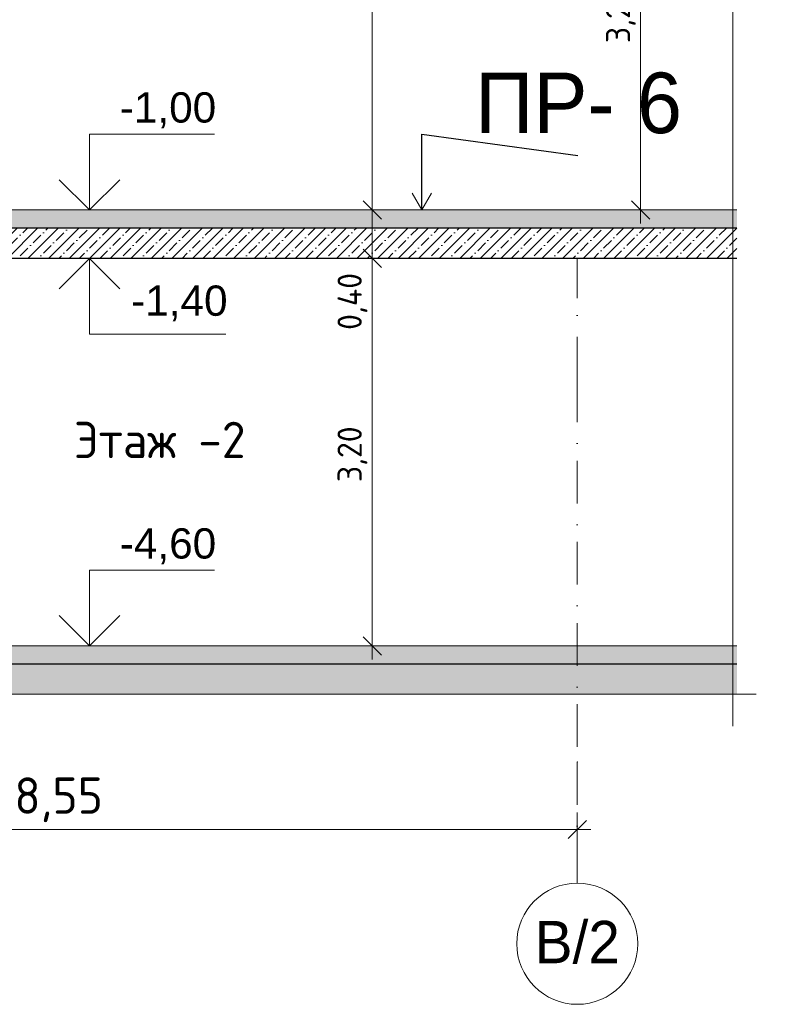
# Model space of a CAD drawing. Header units: millimetres. Extents: x -7244281 to -6598479, y 5719953 to 5938280.
# Tile 39 of 73: x -6705099 to -6698887, y 5720991 to 5729121. Entities that reach past the tile are written whole.
import ezdxf
from ezdxf.enums import TextEntityAlignment as Align

# ---------------------------------------------------------------- set-up
doc = ezdxf.new("R2010")
doc.units = ezdxf.units.MM
doc.header["$MEASUREMENT"] = 0
doc.linetypes.add('Штрихпунктирная', pattern=[670.277762, 352.777767, -176.388884, 0, -141.111112])
for name, color, linetype, lineweight in [('0_Ном._пера__120', 7, 'Continuous', 0), ('АР-Перекрытия_Приямки.АР_Ном._пера__1', 7, 'Continuous', 30), ('АР-Перекрытия_Приямки.АР_Ном._пера__101', 252, 'Continuous', 0), ('АР-Чертеж-Оси_Осевые размеры.АР_Ном._пера__120', 7, 'Continuous', 0), ('АР-Чертеж-Размеры.АР_Ном._пера__1', 7, 'Continuous', 0)]:
    doc.layers.add(name, color=color, linetype=linetype, lineweight=lineweight)
for name, color, linetype in [('АР-Перекрытия_Приямки.АР', 7, 'Continuous'), ('АР-Чертеж-Оси_Осевые размеры.АР', 7, 'Continuous'), ('АР-Чертеж-Размеры.АР', 7, 'Continuous')]:
    doc.layers.add(name, color=color, linetype=linetype)
doc.layers.add('АР-Перекрытия_Приямки.АР_Ном._пера__180', color=7, linetype='Continuous', lineweight=5, true_color=0xd6cda7)
doc.styles.add('РЎР“Р•РќР•Р\xa0Р\x98Р\xa0_РЎРўР\x98Р›Р¬_1', font='GOTHIC.TTF')
doc.styles.add('РЎР“Р•РќР•Р\xa0Р\x98Р\xa0_РЎРўР\x98Р›Р¬_2', font='GOST_Common.ttf')
doc.styles.add('РЎР“Р•РќР•Р\xa0Р\x98Р\xa0_РЎРўР\x98Р›Р¬_4', font='arial.ttf')
doc.linetypes.add('Линия Разрыва (копия)-001', pattern='A,0,[1,21 РЎРµС‡РµРЅРёРµ Рђ-Рђ; Р‘-Р‘; Р’-Р’1.Shx,S=7.936508,R=0,X=0,Y=0],-1000,0', length=1000)
doc.dimstyles.new('СГЕНЕРИР_СТИЛЬ__1', dxfattribs={"dimtxt": 300, "dimasz": 142.5, "dimexe": 0.18, "dimexo": 0.0625, "dimgap": 0, "dimtad": 1, "dimtih": 1, "dimtoh": 1, "dimlfac": 0.001, "dimzin": 0, "dimdsep": 46, "dimtxsty": 'РЎР“Р•РќР•Р\xa0Р\x98Р\xa0_РЎРўР\x98Р›Р¬_2', "dimblk": 'ARROWHEAD_6', "dimblk1": 'ARROWHEAD_6', "dimblk2": 'ARROWHEAD_6', "dimcen": 0.09, "dimclrd": 7, "dimclre": 7, "dimclrt": 7, "dimadec": 0, "dimazin": 0, "dimtfac": 1, "dimtdec": 4, "dimtmove": 0, "dimatfit": 3, "dimfxl": 1, "dimtolj": 1, "dimtzin": 0, "dimarcsym": 0})
doc.dimstyles.new('СГЕНЕРИР_СТИЛЬ__3', dxfattribs={"dimtxt": 200, "dimasz": 142.5, "dimexe": 0.18, "dimexo": 300000, "dimgap": 0, "dimtad": 1, "dimlfac": 0.001, "dimzin": 0, "dimdsep": 46, "dimtxsty": 'РЎР“Р•РќР•Р\xa0Р\x98Р\xa0_РЎРўР\x98Р›Р¬_2', "dimblk": 'ARROWHEAD_6', "dimblk1": 'ARROWHEAD_6', "dimblk2": 'ARROWHEAD_6', "dimcen": 0.09, "dimclrd": 7, "dimclre": 7, "dimclrt": 7, "dimadec": 0, "dimazin": 0, "dimtfac": 1, "dimtdec": 4, "dimtmove": 0, "dimatfit": 3, "dimfxl": 1, "dimtolj": 1, "dimtzin": 0, "dimarcsym": 0})
doc.dimstyles.new('СГЕНЕРИР_СТИЛЬ__4', dxfattribs={"dimtxt": 0.18, "dimasz": 152, "dimexe": 0.18, "dimexo": 0.0625, "dimgap": 0, "dimtad": 0, "dimtih": 1, "dimtoh": 1, "dimdec": 4, "dimzin": 0, "dimdsep": 46, "dimcen": 0.09, "dimadec": 0, "dimazin": 0, "dimtfac": 1, "dimtdec": 4, "dimtmove": 0, "dimatfit": 3, "dimldrblk": 'ARROWHEAD_14', "dimfxl": 1, "dimtolj": 1, "dimtzin": 0, "dimarcsym": 0})
pattern_1 = [(45, (-6165324.72, 5728549.97), (-84.852814, 84.852814), []), (45, (-6165367.14, 5728592.39), (-84.852814, 84.852814), [90, -30, 0, -30])]

# ---------------------------------------------------------------- blocks, each defined once
blk = doc.blocks.new('Элемент Разреза_29_3', base_point=(-6165324.7, 5728550))
at = {"layer": 'АР-Перекрытия_Приямки.АР_Ном._пера__101', "linetype": 'Continuous', "lineweight": 0}
h = blk.add_hatch(dxfattribs=at)
h.set_pattern_fill('ЖЕЛЕЗОБЕТОН__PROJECT__0003', color=252, style=0, pattern_type=2)
h.set_pattern_definition(pattern_1)
h.paths.add_polyline_path([(-6716680.9, 5723800), (-6716680.9, 5723550), (-6699179.1, 5723550), (-6699179.1, 5723800), (-6709720.1, 5723800), (-6709920.1, 5723800), (-6716380.9, 5723800)])
at = {"layer": 'АР-Перекрытия_Приямки.АР_Ном._пера__180', "linetype": 'Continuous', "lineweight": 0, "true_color": 0xf4f1e8}
blk.add_hatch(color=7, dxfattribs=at).paths.add_polyline_path([(-6699179.1, 5723950), (-6709720.1, 5723950), (-6709720.1, 5723800), (-6699179.1, 5723800)])
at = {"layer": 'АР-Перекрытия_Приямки.АР_Ном._пера__1', "color": 7, "linetype": 'Continuous', "lineweight": 0}
blk.add_line((-6699179.1, 5723950), (-6709720.1, 5723950), dxfattribs=at)
at = {"layer": 'АР-Перекрытия_Приямки.АР_Ном._пера__1', "color": 7, "linetype": 'Continuous', "lineweight": 30, "flags": 128}
blk.add_lwpolyline([(-6699179.1, 5723800), (-6709720.1, 5723800), (-6709920.1, 5723800), (-6716380.9, 5723800)], dxfattribs=at)
blk = doc.blocks.new('Элемент Разреза_36_3', base_point=(-6165324.7, 5728550))
at = {"layer": 'АР-Перекрытия_Приямки.АР_Ном._пера__101', "linetype": 'Continuous', "lineweight": 0}
h = blk.add_hatch(dxfattribs=at)
h.set_pattern_fill('ЖЕЛЕЗОБЕТОН__PROJECT__0003', color=252, style=0, pattern_type=2)
h.set_pattern_definition(pattern_1)
h.paths.add_polyline_path([(-6705547.6, 5727299.5), (-6706214.3, 5727339.5), (-6706214.3, 5727150), (-6699179.1, 5727150), (-6699179.1, 5727400), (-6705547.6, 5727400)])
at = {"layer": 'АР-Перекрытия_Приямки.АР_Ном._пера__180', "linetype": 'Continuous', "lineweight": 0, "true_color": 0xf4f1e8}
blk.add_hatch(color=7, dxfattribs=at).paths.add_polyline_path([(-6705547.6, 5727550), (-6705547.6, 5727400), (-6699179.1, 5727400), (-6699179.1, 5727550)])
at = {"layer": 'АР-Перекрытия_Приямки.АР_Ном._пера__1', "color": 7, "linetype": 'Continuous', "lineweight": 0}
for p, q in [((-6699179.1, 5727550), (-6705547.6, 5727550)), ((-6706214.4, 5727150), (-6706214.3, 5727150))]:
    blk.add_line(p, q, dxfattribs=at)
at = {"layer": 'АР-Перекрытия_Приямки.АР_Ном._пера__1', "color": 7, "linetype": 'Continuous', "lineweight": 30}
for p, q in [((-6699179.1, 5727400), (-6705547.6, 5727400)), ((-6706214.3, 5727339.5), (-6706214.3, 5727150)), ((-6699179.1, 5727150), (-6706214.3, 5727150))]:
    blk.add_line(p, q, dxfattribs=at)
blk = doc.blocks.new('Стандартный Маркер Сетки[9]_3', base_point=(-6700496.5, 5727150))
at = {"layer": 'АР-Чертеж-Оси_Осевые размеры.АР_Ном._пера__120', "color": 7, "linetype": 'Штрихпунктирная', "lineweight": 0}
for p, q in [((-6700496.5, 5726150), (-6700496.5, 5727150)), ((-6700496.5, 5726150), (-6700496.5, 5722990.8)), ((-6700496.5, 5722990.8), (-6700496.5, 5721990.8))]:
    blk.add_line(p, q, dxfattribs=at)
at = {"layer": 'АР-Чертеж-Оси_Осевые размеры.АР_Ном._пера__120', "color": 7, "linetype": 'Continuous', "lineweight": 0}
blk.add_circle((-6700496.5, 5721490.8), 500, dxfattribs=at)
at = {"layer": 'АР-Чертеж-Оси_Осевые размеры.АР_Ном._пера__120', "color": 7, "linetype": 'Штрихпунктирная', "lineweight": 0}
blk.add_point((-6700496.5, 5722990.8), dxfattribs=at)
blk.add_point((-6700496.5, 5722990.8), dxfattribs=at)
at = {"layer": 'АР-Чертеж-Оси_Осевые размеры.АР_Ном._пера__120', "color": 7, "lineweight": 0, "style": 'РЎР“Р•РќР•Р\xa0Р\x98Р\xa0_РЎРўР\x98Р›Р¬_1'}
blk.add_attdef('AC_MarkerText_1', text='', height=350, rotation=360, dxfattribs=at).set_placement((-6700496.5, 5721679.7), align=Align.TOP_CENTER)
blk = doc.blocks.new('Стандартный Маркер Сетки[16]_3', base_point=(-6700496.5, 5727150))
at = {"layer": 'АР-Чертеж-Оси_Осевые размеры.АР_Ном._пера__120', "color": 7, "linetype": 'Штрихпунктирная', "lineweight": 0}
for p, q in [((-6700496.5, 5726150), (-6700496.5, 5727150)), ((-6700496.5, 5726150), (-6700496.5, 5722990.8)), ((-6700496.5, 5722990.8), (-6700496.5, 5721990.8))]:
    blk.add_line(p, q, dxfattribs=at)
at = {"layer": 'АР-Чертеж-Оси_Осевые размеры.АР_Ном._пера__120', "color": 7, "linetype": 'Continuous', "lineweight": 0}
blk.add_circle((-6700496.5, 5721490.8), 500, dxfattribs=at)
at = {"layer": 'АР-Чертеж-Оси_Осевые размеры.АР_Ном._пера__120', "color": 7, "linetype": 'Штрихпунктирная', "lineweight": 0}
blk.add_point((-6700496.5, 5722990.8), dxfattribs=at)
blk.add_point((-6700496.5, 5722990.8), dxfattribs=at)
at = {"layer": 'АР-Чертеж-Оси_Осевые размеры.АР_Ном._пера__120', "color": 7, "lineweight": 0, "style": 'РЎР“Р•РќР•Р\xa0Р\x98Р\xa0_РЎРўР\x98Р›Р¬_1'}
blk.add_attdef('AC_MarkerText_1', text='', height=350, rotation=360, dxfattribs=at).set_placement((-6700496.5, 5721679.7), align=Align.TOP_CENTER)
blk = doc.blocks.new('Стандартный Маркер Сетки[17]_3', base_point=(-6700496.5, 5727150))
at = {"layer": 'АР-Чертеж-Оси_Осевые размеры.АР_Ном._пера__120', "color": 7, "linetype": 'Штрихпунктирная', "lineweight": 0}
for p, q in [((-6700496.5, 5726150), (-6700496.5, 5727150)), ((-6700496.5, 5726150), (-6700496.5, 5722990.8)), ((-6700496.5, 5722990.8), (-6700496.5, 5721990.8))]:
    blk.add_line(p, q, dxfattribs=at)
at = {"layer": 'АР-Чертеж-Оси_Осевые размеры.АР_Ном._пера__120', "color": 7, "linetype": 'Continuous', "lineweight": 0}
blk.add_circle((-6700496.5, 5721490.8), 500, dxfattribs=at)
at = {"layer": 'АР-Чертеж-Оси_Осевые размеры.АР_Ном._пера__120', "color": 7, "linetype": 'Штрихпунктирная', "lineweight": 0}
blk.add_point((-6700496.5, 5722990.8), dxfattribs=at)
blk.add_point((-6700496.5, 5722990.8), dxfattribs=at)
at = {"layer": 'АР-Чертеж-Оси_Осевые размеры.АР_Ном._пера__120', "color": 7, "lineweight": 0, "style": 'РЎР“Р•РќР•Р\xa0Р\x98Р\xa0_РЎРўР\x98Р›Р¬_1'}
blk.add_attdef('AC_MarkerText_1', text='', height=350, rotation=360, dxfattribs=at).set_placement((-6700496.5, 5721679.7), align=Align.TOP_CENTER)
blk = doc.blocks.new('Стандартный Маркер Сетки[18]_3', base_point=(-6700496.5, 5727150))
at = {"layer": 'АР-Чертеж-Оси_Осевые размеры.АР_Ном._пера__120', "color": 7, "linetype": 'Штрихпунктирная', "lineweight": 0}
for p, q in [((-6700496.5, 5726150), (-6700496.5, 5727150)), ((-6700496.5, 5726150), (-6700496.5, 5722990.8)), ((-6700496.5, 5722990.8), (-6700496.5, 5721990.8))]:
    blk.add_line(p, q, dxfattribs=at)
at = {"layer": 'АР-Чертеж-Оси_Осевые размеры.АР_Ном._пера__120', "color": 7, "linetype": 'Continuous', "lineweight": 0}
blk.add_circle((-6700496.5, 5721490.8), 500, dxfattribs=at)
at = {"layer": 'АР-Чертеж-Оси_Осевые размеры.АР_Ном._пера__120', "color": 7, "linetype": 'Штрихпунктирная', "lineweight": 0}
blk.add_point((-6700496.5, 5722990.8), dxfattribs=at)
blk.add_point((-6700496.5, 5722990.8), dxfattribs=at)
at = {"layer": 'АР-Чертеж-Оси_Осевые размеры.АР_Ном._пера__120', "color": 7, "lineweight": 0, "style": 'РЎР“Р•РќР•Р\xa0Р\x98Р\xa0_РЎРўР\x98Р›Р¬_1'}
blk.add_attdef('AC_MarkerText_1', text='', height=350, rotation=360, dxfattribs=at).set_placement((-6700496.5, 5721679.7), align=Align.TOP_CENTER)
blk = doc.blocks.new('Линейный Размер_5_3', base_point=(-6704522.8, 5723950))
at = {"layer": 'АР-Чертеж-Размеры.АР_Ном._пера__1', "color": 7, "linetype": 'Continuous', "lineweight": 0}
for p, q in [((-6704522.8, 5723950), (-6704522.8, 5724575)), ((-6704522.8, 5724575), (-6703491.3, 5724575)), ((-6704522.8, 5723950), (-6704772.8, 5724200)), ((-6704272.8, 5724200), (-6704522.8, 5723950)), ((-6704522.8, 5723950), (-6704710.3, 5723950)), ((-6704522.8, 5723950), (-6704335.3, 5723950))]:
    blk.add_line(p, q, dxfattribs=at)
at = {"layer": 'АР-Чертеж-Размеры.АР_Ном._пера__1', "color": 7, "lineweight": 0, "insert": (-6704272.8, 5724625), "char_height": 250, "attachment_point": 7, "style": 'РЎР“Р•РќР•Р\xa0Р\x98Р\xa0_РЎРўР\x98Р›Р¬_4'}
blk.add_mtext('\\A1;{\\pql;\\fArial|b0|i0|c204|p0;\\W1.000000;-4,60}', dxfattribs=at)
blk = doc.blocks.new('Линейный Размер_6_3', base_point=(-6704522.8, 5727150))
at = {"layer": 'АР-Чертеж-Размеры.АР_Ном._пера__1', "color": 7, "linetype": 'Continuous', "lineweight": 0}
for p, q in [((-6704522.8, 5727550), (-6704522.8, 5728175)), ((-6704522.8, 5728175), (-6703491.3, 5728175)), ((-6704522.8, 5727550), (-6704772.8, 5727800)), ((-6704272.8, 5727800), (-6704522.8, 5727550)), ((-6704522.8, 5727550), (-6704710.3, 5727550)), ((-6704522.8, 5727550), (-6704335.3, 5727550)), ((-6704522.8, 5727150), (-6704772.8, 5726900)), ((-6704522.8, 5727150), (-6704710.3, 5727150)), ((-6704522.8, 5727150), (-6704335.3, 5727150)), ((-6704272.8, 5726900), (-6704522.8, 5727150)), ((-6704522.8, 5727150), (-6704522.8, 5726525)), ((-6704522.8, 5726525), (-6703397.5, 5726525))]:
    blk.add_line(p, q, dxfattribs=at)
at = {"layer": 'АР-Чертеж-Размеры.АР_Ном._пера__1', "color": 7, "lineweight": 0, "char_height": 250, "attachment_point": 7, "style": 'РЎР“Р•РќР•Р\xa0Р\x98Р\xa0_РЎРўР\x98Р›Р¬_4'}
for s, insert in [('\\A1;{\\pql;\\fArial|b0|i0|c204|p0;\\W1.000000;-1,00}', (-6704272.8, 5728225)), ('\\A1;{\\pql;\\fArial|b0|i0|c204|p0;\\W1.000000;-1,40}', (-6704179, 5726629.8))]:
    blk.add_mtext(s, dxfattribs=dict(at, insert=insert))
blk = doc.blocks.new('*D130', base_point=(-6165324.7, 5728550))
at = {"layer": 'АР-Чертеж-Размеры.АР_Ном._пера__1', "color": 7, "linetype": 'Continuous', "lineweight": 0, "transparency": 16777216}
for p, q in [((-6709046.5, 5722293.7), (-6709046.5, 5722574.9)), ((-6700496.5, 5722293.7), (-6700496.5, 5722574.9)), ((-6708971.5, 5722509.3), (-6709121.5, 5722359.3)), ((-6700571.5, 5722359.3), (-6700421.5, 5722509.3)), ((-6709046.5, 5722434.3), (-6700496.5, 5722434.3)), ((-6700496.5, 5722434.3), (-6700384, 5722434.3))]:
    blk.add_line(p, q, dxfattribs=at)
at = {"layer": 'АР-Чертеж-Размеры.АР_Ном._пера__1', "color": 7, "lineweight": 0, "transparency": 16777216, "insert": (-6705142.6, 5722494.3), "char_height": 300, "attachment_point": 7, "style": 'РЎР“Р•РќР•Р\xa0Р\x98Р\xa0_РЎРўР\x98Р›Р¬_2'}
blk.add_mtext('\\A1;{\\pql;\\fGOST Common|b0|i0|c204|p0;\\W1.000000;8,55}', dxfattribs=at)
blk = doc.blocks.new('ARROWHEAD_6')
at = {"color": 0, "linetype": 'Continuous', "lineweight": 0}
for p, q in [((0, 0), (-1, 0)), ((-0.5, -0.5), (0.5, 0.5))]:
    blk.add_line(p, q, dxfattribs=at)
blk = doc.blocks.new('*D132', base_point=(-6165324.7, 5728550))
at = {"layer": 'АР-Чертеж-Размеры.АР_Ном._пера__1', "color": 7, "linetype": 'Continuous', "lineweight": 0, "transparency": 16777216}
for p, q in [((-6702188.9, 5727150), (-6702188.9, 5727550)), ((-6702263.9, 5727225), (-6702113.9, 5727075)), ((-6702048.3, 5727150), (-6702329.6, 5727150)), ((-6702188.9, 5723950), (-6702188.9, 5727150)), ((-6702263.9, 5724025), (-6702113.9, 5723875)), ((-6702048.3, 5723950), (-6702329.6, 5723950)), ((-6702188.9, 5723837.5), (-6702188.9, 5723950))]:
    blk.add_line(p, q, dxfattribs=at)
at = {"layer": 'АР-Чертеж-Размеры.АР_Ном._пера__1', "color": 7, "lineweight": 0, "transparency": 16777216, "char_height": 200, "attachment_point": 7, "rotation": 90, "style": 'РЎР“Р•РќР•Р\xa0Р\x98Р\xa0_РЎРўР\x98Р›Р¬_2'}
for s, insert in [('\\A1;{\\pql;\\fGOST Common|b0|i0|c204|p0;\\W1.000000;0,40}', (-6702228.9, 5726559.8)), ('\\A1;{\\pql;\\fGOST Common|b0|i0|c204|p0;\\W1.000000;3,20}', (-6702228.9, 5725302.5))]:
    blk.add_mtext(s, dxfattribs=dict(at, insert=insert))
blk = doc.blocks.new('*D133', base_point=(-6165324.7, 5728550))
at = {"layer": 'АР-Чертеж-Размеры.АР_Ном._пера__1', "color": 7, "linetype": 'Continuous', "lineweight": 0, "transparency": 16777216}
for p, q in [((-6702263.9, 5727625), (-6702113.9, 5727475)), ((-6702048.3, 5727550), (-6702329.6, 5727550)), ((-6702188.9, 5727150), (-6702188.9, 5727550)), ((-6702263.9, 5727225), (-6702113.9, 5727075))]:
    blk.add_line(p, q, dxfattribs=at)
blk = doc.blocks.new('*D134', base_point=(-6165324.7, 5728550))
at = {"layer": 'АР-Чертеж-Размеры.АР_Ном._пера__1', "color": 7, "linetype": 'Continuous', "lineweight": 0, "transparency": 16777216}
for p, q in [((-6702048.3, 5732150), (-6702329.6, 5732150)), ((-6702263.9, 5732225), (-6702113.9, 5732075)), ((-6702188.9, 5727550), (-6702188.9, 5732150)), ((-6702263.9, 5727625), (-6702113.9, 5727475)), ((-6702048.3, 5727550), (-6702329.6, 5727550))]:
    blk.add_line(p, q, dxfattribs=at)
at = {"layer": 'АР-Чертеж-Размеры.АР_Ном._пера__1', "color": 7, "lineweight": 0, "transparency": 16777216, "char_height": 200, "attachment_point": 7, "rotation": 90, "style": 'РЎР“Р•РќР•Р\xa0Р\x98Р\xa0_РЎРўР\x98Р›Р¬_2'}
for s, insert in [('\\A1;{\\pql;\\fGOST Common|b0|i0|c204|p0;\\W1.000000;0,30}', (-6702228.9, 5731580)), ('\\A1;{\\pql;\\fGOST Common|b0|i0|c204|p0;\\W1.000000;4,60}', (-6702228.9, 5729592.4))]:
    blk.add_mtext(s, dxfattribs=dict(at, insert=insert))
blk = doc.blocks.new('*D136', base_point=(-6165324.7, 5728550))
at = {"layer": 'АР-Чертеж-Размеры.АР_Ном._пера__1', "color": 7, "linetype": 'Continuous', "lineweight": 0, "transparency": 16777216}
for p, q in [((-6700048.6, 5730875), (-6699898.6, 5730725)), ((-6699832.9, 5730800), (-6700114.2, 5730800)), ((-6699973.6, 5727550), (-6699973.6, 5730800)), ((-6700048.6, 5727625), (-6699898.6, 5727475)), ((-6699832.9, 5727550), (-6700114.2, 5727550)), ((-6699973.6, 5727437.5), (-6699973.6, 5727550))]:
    blk.add_line(p, q, dxfattribs=at)
at = {"layer": 'АР-Чертеж-Размеры.АР_Ном._пера__1', "color": 7, "lineweight": 0, "transparency": 16777216, "char_height": 200, "attachment_point": 7, "rotation": 90, "style": 'РЎР“Р•РќР•Р\xa0Р\x98Р\xa0_РЎРўР\x98Р›Р¬_2'}
for s, insert in [('\\A1;{\\pql;\\fGOST Common|b0|i0|c204|p0;\\W1.000000;0,30}', (-6700013.6, 5730230)), ('\\A1;{\\pql;\\fGOST Common|b0|i0|c204|p0;\\W1.000000;3,25}', (-6700013.6, 5728927.5))]:
    blk.add_mtext(s, dxfattribs=dict(at, insert=insert))
blk = doc.blocks.new('ARROWHEAD_14')
at = {"color": 0, "linetype": 'Continuous', "lineweight": 0}
blk.add_line((0, 0), (-1, 0), dxfattribs=at)
at = {"color": 0, "linetype": 'Continuous', "lineweight": 0, "flags": 128}
blk.add_lwpolyline([(-0.9093, 0.525), (0, 0), (-0.9093, -0.525)], dxfattribs=at)

msp = doc.modelspace()

# ---------------------------------------------------------------- linework, layer by layer
at = {"layer": '0_Ном._пера__120', "color": 7, "linetype": 'Линия Разрыва (копия)-001', "lineweight": 0}
for p, q in [((-6699211.654, 5733287.113), (-6699211.654, 5723286.437)), ((-6718804.18, 5723550.84), (-6699019.831, 5723550.84))]:
    msp.add_line(p, q, dxfattribs=at)

# ---------------------------------------------------------------- block references
at = {"layer": 'АР-Перекрытия_Приямки.АР', "lineweight": 0}
for name in ['Элемент Разреза_36_3', 'Элемент Разреза_29_3']:
    msp.add_blockref(name, (-6165324.716, 5728549.966), dxfattribs=at)
at = {"layer": 'АР-Чертеж-Оси_Осевые размеры.АР', "color": 8, "linetype": 'Continuous', "lineweight": 15}
for name in ['Стандартный Маркер Сетки[9]_3', 'Стандартный Маркер Сетки[16]_3', 'Стандартный Маркер Сетки[17]_3', 'Стандартный Маркер Сетки[18]_3']:
    msp.add_blockref(name, (-6700496.457, 5727149.966), dxfattribs=at).add_auto_attribs({'AC_MarkerText_1': 'В/2'})
at = {"layer": 'АР-Чертеж-Размеры.АР', "color": 7, "linetype": 'Continuous', "lineweight": 0}
for name, p in [('Линейный Размер_6_3', (-6704522.79, 5727149.966)), ('Линейный Размер_5_3', (-6704522.79, 5723949.967))]:
    msp.add_blockref(name, p, dxfattribs=at)

# ---------------------------------------------------------------- texts
at = {"layer": '0_Ном._пера__120', "color": 7, "linetype": 'Continuous', "lineweight": 0, "insert": (-6699632.205, 5728177.113), "char_height": 500, "attachment_point": 9, "style": 'РЎР“Р•РќР•Р\xa0Р\x98Р\xa0_РЎРўР\x98Р›Р¬_1'}
msp.add_mtext('\\A1;{\\pqr;\\fCentury Gothic|b0|i0|c204|p0;\\W1.000000;П\\fCentury Gothic|b0|i0|c204|p0;\\W1.000000;Р\\fCentury Gothic|b0|i0|c204|p0;\\W1.000000;- 6}', dxfattribs=at)
at = {"layer": 'АР-Чертеж-Размеры.АР_Ном._пера__1', "color": 7, "linetype": 'Continuous', "lineweight": 0, "insert": (-6703943.482, 5725801.053), "char_height": 300, "attachment_point": 2, "style": 'РЎР“Р•РќР•Р\xa0Р\x98Р\xa0_РЎРўР\x98Р›Р¬_2'}
msp.add_mtext('\\A1;{\\pqc;\\fGOST Common|b0|i0|c204|p0;\\W1.000000;Э\\fGOST Common|b0|i0|c204|p0;\\W1.000000;таж\\fGOST Common|b0|i0|c204|p0;\\W1.000000; -2}', dxfattribs=at)

# ---------------------------------------------------------------- dimensions: what is measured, and where the dimension line sits
at = {"layer": 'АР-Чертеж-Размеры.АР', "color": 7, "linetype": 'Continuous', "lineweight": 0}
for base, p1, p2, picture, middle in [((-6702188.927, 5732149.966), (-6702363.357, 5727549.966), (-6706526.036, 5732149.966), '*D134', (-6702328.927, 5729851.321)), ((-6699973.568, 5730799.966), (-6702363.357, 5727549.966), (-6700329.966, 5730799.966), '*D136', (-6700113.568, 5729186.421)), ((-6702188.927, 5727549.966), (-6702696.734, 5727149.966), (-6702363.357, 5727549.966), '*D133', (-6702328.927, 5726818.761)), ((-6702188.927, 5727149.966), (-6707779.996, 5723949.967), (-6702696.734, 5727149.966), '*D132', (-6702328.927, 5725561.421))]:
    dim = msp.add_linear_dim(base=base, p1=p1, p2=p2, angle=90, dimstyle='СГЕНЕРИР_СТИЛЬ__3', dxfattribs=at)
    dim.commit()
    dim.dimension.update_dxf_attribs({"geometry": picture, "text_midpoint": middle, "dimtype": 160, "text_rotation": 90})
dim = msp.add_linear_dim(base=(-6700496.457, 5722434.311), p1=(-6709046.457, 5722434.311), p2=(-6700496.457, 5722434.311), dimstyle='СГЕНЕРИР_СТИЛЬ__1', dxfattribs=at)
dim.commit()
dim.dimension.update_dxf_attribs({"geometry": '*D130', "text_midpoint": (-6704754.275, 5722644.311), "dimtype": 160})

# ---------------------------------------------------------------- leaders
at = {"layer": '0_Ном._пера__120', "color": 7, "linetype": 'Continuous', "lineweight": 0, "annotation_type": 0, "has_hookline": 1, "hookline_direction": 0, "text_width": 1606.39}
msp.add_leader([(-6701780.85, 5727549.966), (-6701780.85, 5728177.113), (-6700493.383, 5727998.689)], dimstyle='СГЕНЕРИР_СТИЛЬ__4', dxfattribs=at)

doc.saveas('drawing.dxf')
